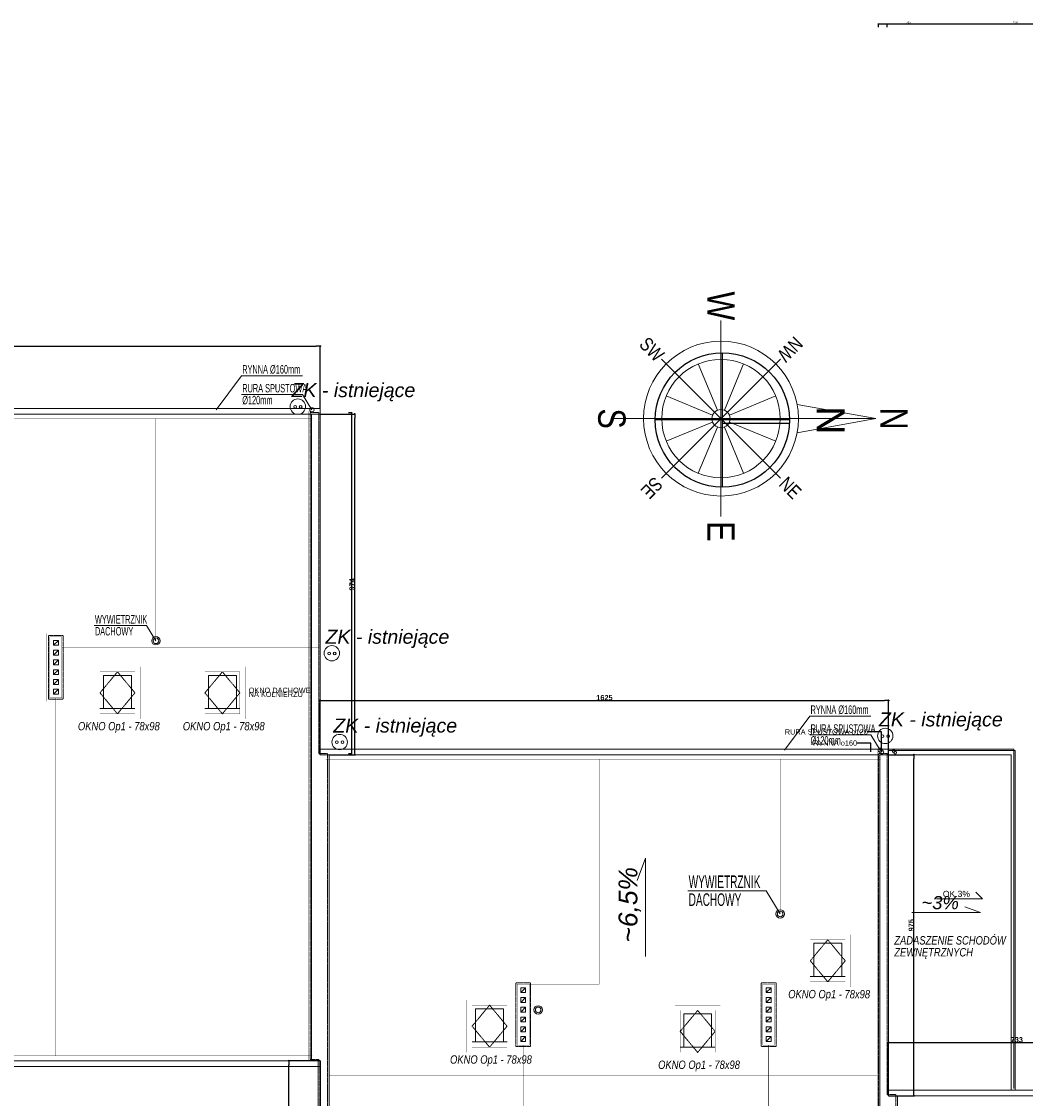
# Model space of a CAD drawing. Header units: millimetres. Extents: x 183299 to 1018155, y -286688 to 171278.
# Tile 3 of 100: x 240372 to 269078, y -95153 to -64364. Entities that reach past the tile are written whole.
import ezdxf
from ezdxf.enums import TextEntityAlignment as Align

# ---------------------------------------------------------------- set-up
doc = ezdxf.new("R2010")
doc.units = ezdxf.units.MM
doc.header["$MEASUREMENT"] = 0
doc.linetypes.add('DASHED', pattern=[0.75, 0.5, -0.25])
for name, color, linetype, lineweight in [('AA_HATCH', 251, 'Continuous', 0), ('AA_OPIS', 251, 'Continuous', 0), ('AA_WIDOK', 254, 'Continuous', 0), ('AP hath', 45, 'Continuous', 0), ('AP hath widok ciemniejszy', 252, 'Continuous', 0), ('AP opis', 51, 'Continuous', 13), ('AP wymiary', 40, 'Continuous', 0), ('E-ODGROMOWA', 5, 'Continuous', 25), ('grzejniki_Nr_Pióra__1', 7, 'Continuous', 13), ('inwentaryzacja_opisy_Nr_Pióra__20', 1, 'Continuous', 0), ('inwentaryzacja_sciany_Nr_Pióra__1', 7, 'Continuous', 13), ('Konstrukcja - Dach_Nr_Pióra__1', 7, 'Continuous', 13), ('Konstrukcja - Dach_Nr_Pióra__20', 1, 'Continuous', 0)]:
    doc.layers.add(name, color=color, linetype=linetype, lineweight=lineweight)
for name, color, linetype in [('EL-rozdzielnice', 5, 'Continuous'), ('ELEKTRYKA', 5, 'Continuous'), ('inwentaryzacja_wyposazenie_sanitarne', 7, 'Continuous'), ('Wymiarowanie - Ogólne', 7, 'Continuous')]:
    doc.layers.add(name, color=color, linetype=linetype)
doc.styles.add('arial', font='ariali.ttf', dxfattribs={"height": 10})
doc.styles.add('DIM07', font='romans.shx', dxfattribs={"width": 0.7})
doc.styles.add('Dimensions', font='arial.ttf', dxfattribs={"width": 0.8})
doc.styles.add('GENERATED_STYLE_1', font='arial.ttf')
doc.styles.add('GENERATED_STYLE_2', font='arialbd.ttf')
doc.dimstyles.new('arch100', dxfattribs={"dimscale": 2, "dimtxt": 24, "dimasz": 15, "dimexe": 5, "dimexo": 20, "dimgap": 4, "dimtad": 1, "dimdec": 1, "dimrnd": 0.5, "dimdsep": 46, "dimtxsty": 'Dimensions', "dimblk": 'ARCHTICK', "dimcen": 2.5, "dimazin": 0, "dimtfac": 1, "dimtdec": 1, "dimtmove": 1, "dimatfit": 3, "dimldrblk": 'NONE', "dimfxl": 50, "dimfxlon": 1, "dimarcsym": 0})
doc.dimstyles.new('GENERATED_STYLE__1', dxfattribs={"dimtxt": 150, "dimasz": 114, "dimexe": 0.18, "dimexo": 0, "dimgap": 0.09, "dimtad": 1, "dimtih": 1, "dimtoh": 1, "dimdec": 0, "dimlfac": 0.1, "dimzin": 0, "dimdsep": 46, "dimtxsty": 'GENERATED_STYLE_2', "dimblk": 'ARROWHEAD_11', "dimblk1": 'ARROWHEAD_11', "dimblk2": 'ARROWHEAD_11', "dimcen": 0.09, "dimclrd": 256, "dimclre": 256, "dimclrt": 256, "dimazin": 0, "dimtfac": 1, "dimtdec": 4, "dimtmove": 0, "dimatfit": 3, "dimfxl": 1, "dimtolj": 1, "dimtzin": 0, "dimarcsym": 0})
doc.dimstyles.new('GENERATED_STYLE__2', dxfattribs={"dimtxt": 150, "dimasz": 114, "dimexe": 0.18, "dimexo": 0, "dimgap": 0.09, "dimtad": 1, "dimdec": 0, "dimlfac": 0.1, "dimzin": 0, "dimdsep": 46, "dimtxsty": 'GENERATED_STYLE_2', "dimblk": 'ARROWHEAD_11', "dimblk1": 'ARROWHEAD_11', "dimblk2": 'ARROWHEAD_11', "dimcen": 0.09, "dimclrd": 256, "dimclre": 256, "dimclrt": 256, "dimazin": 0, "dimtfac": 1, "dimtdec": 4, "dimtmove": 0, "dimatfit": 3, "dimfxl": 1, "dimtolj": 1, "dimtzin": 0, "dimarcsym": 0})
doc.dimstyles.new('GENERATED_STYLE__4', dxfattribs={"dimtxt": 0.18, "dimasz": 91.2, "dimexe": 0.18, "dimexo": 0.0625, "dimgap": 0.09, "dimtad": 0, "dimtih": 1, "dimtoh": 1, "dimdec": 4, "dimzin": 0, "dimdsep": 46, "dimcen": 0.09, "dimadec": 0, "dimazin": 0, "dimtfac": 1, "dimtdec": 4, "dimtmove": 0, "dimatfit": 3, "dimldrblk": 'ARROWHEAD_5', "dimfxl": 1, "dimtolj": 1, "dimtzin": 0, "dimarcsym": 0})

# ---------------------------------------------------------------- blocks, each defined once
blk = doc.blocks.new('Symbol północy 12_287_2', base_point=(260412, -75756))
at = {"layer": 'inwentaryzacja_wyposazenie_sanitarne', "linetype": 'Continuous'}
for p, q in [((260412, -77676), (260412, -73835)), ((262332, -75756), (258491, -75756)), ((260412, -75842), (262330, -75842))]:
    blk.add_line(p, q, dxfattribs=at)
blk.add_circle((260412, -75756), 1920, dxfattribs=at)
at = {"layer": 'inwentaryzacja_wyposazenie_sanitarne', "linetype": 'Continuous', "style": 'GENERATED_STYLE_1'}
blk.add_attdef('txt', text='', height=800, rotation=-90, dxfattribs=at).set_placement((262870, -75361), align=Align.BOTTOM_LEFT)
blk = doc.blocks.new('ARROWHEAD_11')
at = {"linetype": 'Continuous'}
blk.add_line((0, 0), (-1, 0), dxfattribs=at)
at = {"linetype": 'Continuous', "const_width": 0.25, "flags": 128}
blk.add_lwpolyline([(-0.125, 0, 1), (0.125, 0, 1)], format="xyb", close=True, dxfattribs=at)
blk = doc.blocks.new('*D782')
at = {"layer": 'Defpoints', "color": 0}
for p in [(230485, -94076), (248915, -94076), (248915, -95944)]:
    blk.add_point(p, dxfattribs=at)
at = {"layer": 'Wymiarowanie - Ogólne', "linetype": 'Continuous', "lineweight": -2}
for p, q in [((230485, -94076), (230485, -95945)), ((248915, -94076), (248915, -95945)), ((230599, -95944), (248801, -95944))]:
    blk.add_line(p, q, dxfattribs=at)
at = {"layer": 'Wymiarowanie - Ogólne', "lineweight": -2, "xscale": 114, "yscale": 114, "zscale": 114, "rotation": 180}
blk.add_blockref('ARROWHEAD_11', (230485, -95944), dxfattribs=at)
at = {"layer": 'Wymiarowanie - Ogólne', "lineweight": -2, "xscale": 114, "yscale": 114, "zscale": 114}
blk.add_blockref('ARROWHEAD_11', (248915, -95944), dxfattribs=at)
at = {"layer": 'Wymiarowanie - Ogólne', "insert": (239700, -95868), "char_height": 150, "attachment_point": 5, "style": 'GENERATED_STYLE_2'}
blk.add_mtext('\\A1;1843', dxfattribs=at)
blk = doc.blocks.new('*D786')
at = {"layer": 'Defpoints', "color": 0}
for p in [(248915, -75586), (249899, -75586), (249165, -85326)]:
    blk.add_point(p, dxfattribs=at)
at = {"layer": 'Wymiarowanie - Ogólne', "linetype": 'Continuous', "lineweight": -2}
for p, q in [((248915, -75586), (249899, -75586)), ((249899, -85212), (249899, -75700)), ((249165, -85326), (249899, -85326))]:
    blk.add_line(p, q, dxfattribs=at)
at = {"layer": 'Wymiarowanie - Ogólne', "lineweight": -2, "xscale": 114, "yscale": 114, "zscale": 114}
for p, rotation in [((249899, -75586), 90), ((249899, -85326), 270)]:
    blk.add_blockref('ARROWHEAD_11', p, dxfattribs=dict(at, rotation=rotation))
at = {"layer": 'Wymiarowanie - Ogólne', "insert": (249822, -80456), "char_height": 150, "attachment_point": 5, "rotation": 90, "style": 'GENERATED_STYLE_2'}
blk.add_mtext('\\A1;974', dxfattribs=at)
blk = doc.blocks.new('*D787')
at = {"layer": 'Defpoints', "color": 0}
for p in [(265165, -85326), (265888, -85326), (265165, -95076)]:
    blk.add_point(p, dxfattribs=at)
at = {"layer": 'Wymiarowanie - Ogólne', "linetype": 'Continuous', "lineweight": -2}
for p, q in [((265165, -85326), (265888, -85326)), ((265888, -94962), (265888, -85440)), ((265165, -95076), (265888, -95076))]:
    blk.add_line(p, q, dxfattribs=at)
at = {"layer": 'Wymiarowanie - Ogólne', "lineweight": -2, "xscale": 114, "yscale": 114, "zscale": 114}
for p, rotation in [((265888, -85326), 90), ((265888, -95076), 270)]:
    blk.add_blockref('ARROWHEAD_11', p, dxfattribs=dict(at, rotation=rotation))
at = {"layer": 'Wymiarowanie - Ogólne', "insert": (265811, -90201), "char_height": 150, "attachment_point": 5, "rotation": 90, "style": 'GENERATED_STYLE_2'}
blk.add_mtext('\\A1;975', dxfattribs=at)
blk = doc.blocks.new('*D789')
at = {"layer": 'Defpoints', "color": 0}
for p in [(248017, -94076), (248915, -94076), (248915, -103726)]:
    blk.add_point(p, dxfattribs=at)
at = {"layer": 'Wymiarowanie - Ogólne', "linetype": 'Continuous', "lineweight": -2}
for p, q in [((248915, -94076), (248017, -94076)), ((248017, -103612), (248017, -94190)), ((248915, -103726), (248017, -103726))]:
    blk.add_line(p, q, dxfattribs=at)
at = {"layer": 'Wymiarowanie - Ogólne', "lineweight": -2, "xscale": 114, "yscale": 114, "zscale": 114}
for p, rotation in [((248017, -94076), 90), ((248017, -103726), 270)]:
    blk.add_blockref('ARROWHEAD_11', p, dxfattribs=dict(at, rotation=rotation))
at = {"layer": 'Wymiarowanie - Ogólne', "insert": (247940, -98901), "char_height": 150, "attachment_point": 5, "rotation": 90, "style": 'GENERATED_STYLE_2'}
blk.add_mtext('\\A1;965', dxfattribs=at)
blk = doc.blocks.new('*D792')
at = {"layer": 'Defpoints', "color": 0}
for p in [(248915, -73646), (248915, -75426), (230485, -75586)]:
    blk.add_point(p, dxfattribs=at)
at = {"layer": 'Wymiarowanie - Ogólne', "linetype": 'Continuous', "lineweight": -2}
for p, q in [((230485, -75586), (230485, -73646)), ((230599, -73646), (248801, -73646)), ((248915, -75426), (248915, -73646))]:
    blk.add_line(p, q, dxfattribs=at)
at = {"layer": 'Wymiarowanie - Ogólne', "lineweight": -2, "xscale": 114, "yscale": 114, "zscale": 114, "rotation": 180}
blk.add_blockref('ARROWHEAD_11', (230485, -73646), dxfattribs=at)
at = {"layer": 'Wymiarowanie - Ogólne', "lineweight": -2, "xscale": 114, "yscale": 114, "zscale": 114}
blk.add_blockref('ARROWHEAD_11', (248915, -73646), dxfattribs=at)
at = {"layer": 'Wymiarowanie - Ogólne', "insert": (239700, -73569), "char_height": 150, "attachment_point": 5, "style": 'GENERATED_STYLE_2'}
blk.add_mtext('\\A1;1843', dxfattribs=at)
blk = doc.blocks.new('*D793')
at = {"layer": 'Defpoints', "color": 0}
for p in [(265165, -83772), (248915, -85326), (265165, -85326)]:
    blk.add_point(p, dxfattribs=at)
at = {"layer": 'Wymiarowanie - Ogólne', "linetype": 'Continuous', "lineweight": -2}
for p, q in [((248915, -85326), (248915, -83772)), ((249029, -83772), (265051, -83772)), ((265165, -85326), (265165, -83772))]:
    blk.add_line(p, q, dxfattribs=at)
at = {"layer": 'Wymiarowanie - Ogólne', "lineweight": -2, "xscale": 114, "yscale": 114, "zscale": 114, "rotation": 180}
blk.add_blockref('ARROWHEAD_11', (248915, -83772), dxfattribs=at)
at = {"layer": 'Wymiarowanie - Ogólne', "lineweight": -2, "xscale": 114, "yscale": 114, "zscale": 114}
blk.add_blockref('ARROWHEAD_11', (265165, -83772), dxfattribs=at)
at = {"layer": 'Wymiarowanie - Ogólne', "insert": (257040, -83695), "char_height": 150, "attachment_point": 5, "style": 'GENERATED_STYLE_2'}
blk.add_mtext('\\A1;1625', dxfattribs=at)
blk = doc.blocks.new('*D794')
at = {"layer": 'Defpoints', "color": 0}
for p in [(272495, -93552), (265165, -95076), (272495, -95076)]:
    blk.add_point(p, dxfattribs=at)
at = {"layer": 'Wymiarowanie - Ogólne', "linetype": 'Continuous', "lineweight": -2}
for p, q in [((265165, -95076), (265165, -93552)), ((265279, -93552), (272381, -93552)), ((272495, -95076), (272495, -93552))]:
    blk.add_line(p, q, dxfattribs=at)
at = {"layer": 'Wymiarowanie - Ogólne', "lineweight": -2, "xscale": 114, "yscale": 114, "zscale": 114, "rotation": 180}
blk.add_blockref('ARROWHEAD_11', (265165, -93552), dxfattribs=at)
at = {"layer": 'Wymiarowanie - Ogólne', "lineweight": -2, "xscale": 114, "yscale": 114, "zscale": 114}
blk.add_blockref('ARROWHEAD_11', (272495, -93552), dxfattribs=at)
at = {"layer": 'Wymiarowanie - Ogólne', "insert": (268830, -93475), "char_height": 150, "attachment_point": 5, "style": 'GENERATED_STYLE_2'}
blk.add_mtext('\\A1;733', dxfattribs=at)
blk = doc.blocks.new('ARROWHEAD_5')
at = {"linetype": 'Continuous'}
blk.add_line((0, 0), (-1, 0), dxfattribs=at)
blk.add_solid([(-1, 0.2679), (0, 0), (-1, -0.2679), (-1, 0.2679)], dxfattribs=at)
blk = doc.blocks.new('Op1')
at = {"layer": 'AA_OPIS', "linetype": 'DASHED', "ltscale": 0.5}
blk.add_lwpolyline([(65, 135), (15, 75), (65, 15), (115, 75), (65, 135)], dxfattribs=at)
at = {"layer": 'AA_WIDOK', "const_width": 0.3}
blk.add_lwpolyline([(0, 0), (130, 0), (130, 150), (0, 150)], close=True, dxfattribs=at)
blk.add_lwpolyline([(15, 15), (115, 15), (115, 135), (15, 135), (15, 15)], dxfattribs=at)
at = {"layer": 'AA_WIDOK'}
for points in [[(105, 125), (25, 125)], [(25, 125), (25, 30)], [(105, 30), (105, 125)], [(15, 30), (115, 30)]]:
    blk.add_lwpolyline(points, dxfattribs=at)
at = {"layer": 'AA_OPIS', "insert": (68.9, -8.3), "char_height": 24, "width": 450, "attachment_point": 2, "style": 'arial'}
blk.add_mtext('{\\W0.8;OKNO Op1 - 78x98}', dxfattribs=at)
blk = doc.blocks.new('róża wiatrów')
at = {"layer": 'AP hath'}
for p, q in [((-2.85, 6.88), (-18.51, 44.69)), ((2.85, 6.88), (18.51, 44.69)), ((-44.69, 18.51), (-6.88, 2.85)), ((6.88, 2.85), (44.69, 18.51)), ((-44.69, -18.51), (-6.88, -2.85)), ((-18.51, -44.69), (-2.85, -6.88)), ((18.51, -44.69), (2.85, -6.88)), ((6.88, -2.85), (44.69, -18.51))]:
    blk.add_line(p, q, dxfattribs=at)
blk.add_circle((0, 0), 48.37, dxfattribs=at)
at = {"layer": 'AP opis'}
for p, q in [((0, 126.51), (-11.59, 62.19)), ((0, -89.3), (0, 126.51)), ((0, 126.51), (11.59, 62.19)), ((-48.68, 48.68), (48.68, -48.68)), ((-48.68, -48.68), (48.68, 48.68)), ((-80, 0), (80, 0))]:
    blk.add_line(p, q, dxfattribs=at)
at = {"layer": 'AP opis', "ltscale": 0.5}
for q in [(80, 0), (68.84, 0)]:
    blk.add_line((63.26, 0), q, dxfattribs=at)
at = {"layer": 'AP opis'}
for radius in [63.26, 7.44]:
    blk.add_circle((0, 0), radius, dxfattribs=at)
at = {"layer": 'AP opis', "char_height": 22.33, "attachment_point": 5, "style": 'Dimensions'}
for s, insert in [('N', (0, 141.4)), ('W', (-92.09, 0)), ('E', (92.09, 0)), ('S', (0, -89.3))]:
    blk.add_mtext(s, dxfattribs=dict(at, insert=insert))
at = {"layer": 'AP opis', "char_height": 11.163, "attachment_point": 5, "style": 'Dimensions'}
for s, insert, rotation in [('NW', (-56.57, 56.57), 315), ('NE', (56.57, 56.57), 45), ('SW', (-56.57, -56.57), 45), ('SE', (56.57, -56.57), 315)]:
    blk.add_mtext(s, dxfattribs=dict(at, insert=insert, rotation=rotation))
blk = doc.blocks.new('_ARCHTICK')
at = {"color": 0, "linetype": 'ByBlock', "ltscale": 0.1, "const_width": 0.15}
blk.add_lwpolyline([(-0.5, -0.5), (0.5, 0.5)], dxfattribs=at)
blk = doc.blocks.new('*D7936')
at = {"layer": 'AP wymiary', "color": 0, "lineweight": -2}
for p, q in [((213117, -94036), (213007, -94036)), ((213017, -94036), (213017, -103686)), ((213117, -103686), (213007, -103686))]:
    blk.add_line(p, q, dxfattribs=at)
at = {"layer": 'Defpoints', "color": 0}
for p in [(230695, -94036), (213017, -103686), (248875, -103686)]:
    blk.add_point(p, dxfattribs=at)
at = {"layer": 'AP wymiary', "color": 0, "lineweight": -2, "xscale": 30, "yscale": 30, "zscale": 30}
for p, rotation in [((213017, -94036), 90), ((213017, -103686), 270)]:
    blk.add_blockref('_ARCHTICK', p, dxfattribs=dict(at, rotation=rotation))
at = {"layer": 'AP wymiary', "color": 0, "ltscale": 0.01, "insert": (212985, -98861), "char_height": 48, "attachment_point": 5, "rotation": 90, "style": 'Dimensions'}
blk.add_mtext('9650', dxfattribs=at)
blk = doc.blocks.new('_None')
blk = doc.blocks.new('*D7945')
at = {"layer": 'AP wymiary', "color": 0, "lineweight": -2}
for p, q in [((264875, -64528), (264875, -64418)), ((264875, -64428), (265125, -64428)), ((265125, -64528), (265125, -64418)), ((265125, -64428), (265784, -64428))]:
    blk.add_line(p, q, dxfattribs=at)
at = {"layer": 'Defpoints', "color": 0}
for p in [(265125, -64428), (264875, -85286), (265125, -85286)]:
    blk.add_point(p, dxfattribs=at)
at = {"layer": 'AP wymiary', "color": 0, "lineweight": -2, "xscale": 30, "yscale": 30, "zscale": 30, "rotation": 180}
blk.add_blockref('_ARCHTICK', (264875, -64428), dxfattribs=at)
at = {"layer": 'AP wymiary', "color": 0, "lineweight": -2, "xscale": 30, "yscale": 30, "zscale": 30}
blk.add_blockref('_ARCHTICK', (265125, -64428), dxfattribs=at)
at = {"layer": 'AP wymiary', "color": 0, "ltscale": 0.01, "insert": (265733, -64396), "char_height": 48, "attachment_point": 5, "style": 'Dimensions'}
blk.add_mtext('250', dxfattribs=at)
blk = doc.blocks.new('*D7946')
at = {"layer": 'AP wymiary', "color": 0, "lineweight": -2}
for p, q in [((265125, -64528), (265125, -64418)), ((265125, -64428), (272455, -64428)), ((272455, -64528), (272455, -64418))]:
    blk.add_line(p, q, dxfattribs=at)
at = {"layer": 'Defpoints', "color": 0}
for p in [(272455, -64428), (272455, -64630), (265125, -85286)]:
    blk.add_point(p, dxfattribs=at)
at = {"layer": 'AP wymiary', "color": 0, "lineweight": -2, "xscale": 30, "yscale": 30, "zscale": 30, "rotation": 180}
blk.add_blockref('_ARCHTICK', (265125, -64428), dxfattribs=at)
at = {"layer": 'AP wymiary', "color": 0, "lineweight": -2, "xscale": 30, "yscale": 30, "zscale": 30}
blk.add_blockref('_ARCHTICK', (272455, -64428), dxfattribs=at)
at = {"layer": 'AP wymiary', "color": 0, "ltscale": 0.01, "insert": (268790, -64396), "char_height": 48, "attachment_point": 5, "style": 'Dimensions'}
blk.add_mtext('7330', dxfattribs=at)
blk = doc.blocks.new('*D7956')
at = {"layer": 'AP wymiary', "color": 0, "lineweight": -2}
for p, q in [((249718, -75546), (249828, -75546)), ((249818, -85286), (249818, -75546)), ((249718, -85286), (249828, -85286))]:
    blk.add_line(p, q, dxfattribs=at)
at = {"layer": 'Defpoints', "color": 0}
for p in [(248875, -75546), (249818, -75546), (248875, -85286)]:
    blk.add_point(p, dxfattribs=at)
at = {"layer": 'AP wymiary', "color": 0, "lineweight": -2, "xscale": 30, "yscale": 30, "zscale": 30}
for p, rotation in [((249818, -75546), 90), ((249818, -85286), 270)]:
    blk.add_blockref('_ARCHTICK', p, dxfattribs=dict(at, rotation=rotation))
at = {"layer": 'AP wymiary', "color": 0, "ltscale": 0.01, "insert": (249785, -80416), "char_height": 48, "attachment_point": 5, "rotation": 90, "style": 'Dimensions'}
blk.add_mtext('9740', dxfattribs=at)
blk = doc.blocks.new('*D7957')
at = {"layer": 'AP wymiary', "color": 0, "lineweight": -2}
for p, q in [((269393, -85286), (269503, -85286)), ((269493, -95036), (269493, -85286)), ((269393, -95036), (269503, -95036))]:
    blk.add_line(p, q, dxfattribs=at)
at = {"layer": 'Defpoints', "color": 0}
for p in [(265125, -85286), (269493, -85286), (265125, -95036)]:
    blk.add_point(p, dxfattribs=at)
at = {"layer": 'AP wymiary', "color": 0, "lineweight": -2, "xscale": 30, "yscale": 30, "zscale": 30}
for p, rotation in [((269493, -85286), 90), ((269493, -95036), 270)]:
    blk.add_blockref('_ARCHTICK', p, dxfattribs=dict(at, rotation=rotation))
at = {"layer": 'AP wymiary', "color": 0, "ltscale": 0.01, "insert": (269461, -90161), "char_height": 48, "attachment_point": 5, "rotation": 90, "style": 'Dimensions'}
blk.add_mtext('9750', dxfattribs=at)

msp = doc.modelspace()

# ---------------------------------------------------------------- linework, layer by layer
at = {"layer": 'AA_HATCH'}
for points in [[(241285.05466, -82055.76422), (241425.05466, -82055.76422), (241425.05466, -82195.76422), (241285.05466, -82195.76422)], [(241285.05466, -82335.76422), (241425.05466, -82335.76422), (241425.05466, -82475.76422), (241285.05466, -82475.76422)], [(241285.05466, -82615.76422), (241425.05466, -82615.76422), (241425.05466, -82755.76422), (241285.05466, -82755.76422)], [(241285.05466, -82895.76422), (241425.05466, -82895.76422), (241425.05466, -83035.76422), (241285.05466, -83035.76422)], [(241285.05466, -83175.76422), (241425.05466, -83175.76422), (241425.05466, -83315.76422), (241285.05466, -83315.76422)], [(241285.05466, -83455.76422), (241425.05466, -83455.76422), (241425.05466, -83595.76422), (241285.05466, -83595.76422)], [(254645.05466, -91985.76422), (254785.05466, -91985.76422), (254785.05466, -92125.76422), (254645.05466, -92125.76422)], [(261665.05466, -91985.76422), (261805.05466, -91985.76422), (261805.05466, -92125.76422), (261665.05466, -92125.76422)], [(254645.05466, -92265.76422), (254785.05466, -92265.76422), (254785.05466, -92405.76422), (254645.05466, -92405.76422)], [(261665.05466, -92265.76422), (261805.05466, -92265.76422), (261805.05466, -92405.76422), (261665.05466, -92405.76422)], [(254645.05466, -92545.76422), (254785.05466, -92545.76422), (254785.05466, -92685.76422), (254645.05466, -92685.76422)], [(261665.05466, -92545.76422), (261805.05466, -92545.76422), (261805.05466, -92685.76422), (261665.05466, -92685.76422)], [(254645.05466, -92825.76422), (254785.05466, -92825.76422), (254785.05466, -92965.76422), (254645.05466, -92965.76422)], [(261665.05466, -92825.76422), (261805.05466, -92825.76422), (261805.05466, -92965.76422), (261665.05466, -92965.76422)], [(254645.05466, -93105.76422), (254785.05466, -93105.76422), (254785.05466, -93245.76422), (254645.05466, -93245.76422)], [(261665.05466, -93105.76422), (261805.05466, -93105.76422), (261805.05466, -93245.76422), (261665.05466, -93245.76422)], [(254645.05466, -93385.76422), (254785.05466, -93385.76422), (254785.05466, -93525.76422), (254645.05466, -93525.76422)], [(261665.05466, -93385.76422), (261805.05466, -93385.76422), (261805.05466, -93525.76422), (261665.05466, -93525.76422)]]:
    msp.add_lwpolyline(points, close=True, dxfattribs=at)
for points in [[(241425.05466, -82055.76422), (241285.05466, -82195.76422)], [(241425.05466, -82335.76422), (241285.05466, -82475.76422)], [(241425.05466, -82615.76422), (241285.05466, -82755.76422)], [(241425.05466, -82895.76422), (241285.05466, -83035.76422)], [(241425.05466, -83175.76422), (241285.05466, -83315.76422)], [(241425.05466, -83455.76422), (241285.05466, -83595.76422)], [(254785.05466, -91985.76422), (254645.05466, -92125.76422)], [(261805.05466, -91985.76422), (261665.05466, -92125.76422)], [(254785.05466, -92265.76422), (254645.05466, -92405.76422)], [(261805.05466, -92265.76422), (261665.05466, -92405.76422)], [(254785.05466, -92545.76422), (254645.05466, -92685.76422)], [(261805.05466, -92545.76422), (261665.05466, -92685.76422)], [(254785.05466, -92825.76422), (254645.05466, -92965.76422)], [(261805.05466, -92825.76422), (261665.05466, -92965.76422)], [(254785.05466, -93105.76422), (254645.05466, -93245.76422)], [(261805.05466, -93105.76422), (261665.05466, -93245.76422)], [(254785.05466, -93385.76422), (254645.05466, -93525.76422)], [(261805.05466, -93385.76422), (261665.05466, -93525.76422)]]:
    msp.add_lwpolyline(points, dxfattribs=at)
at = {"layer": 'AA_OPIS'}
for points in [[(245940.40828, -75465.76422), (246665.18065, -74491.87544), (248409.75957, -74491.87544)], [(248675.05466, -75465.76422), (248409.75957, -75023.97806), (246665.18065, -75023.97806)], [(244214.53874, -82068.06943), (243949.24365, -81626.28328), (242452.39525, -81626.28328)], [(262190.40828, -85195.76422), (262915.18065, -84221.87544), (264659.75957, -84221.87544)], [(264925.05466, -85195.76422), (264659.75957, -84753.97806), (262915.18065, -84753.97806)], [(258210.85997, -91092.4024), (258210.85997, -88283.75417), (257973.42186, -88925.26103)], [(262064.2961, -89877.52396), (261666.35345, -89214.84473), (259421.08086, -89214.84473)], [(265825.32141, -89838.26486), (267791.37517, -89838.26486), (267342.32037, -89672.05818)]]:
    msp.add_lwpolyline(points, dxfattribs=at)
at = {"layer": 'AA_WIDOK', "const_width": 3}
for points in [[(230485.05466, -75375.76422), (248875.05466, -75375.76422), (248875.05466, -75505.76422)], [(248585.05466, -75535.76422), (230735.05466, -75535.76422)], [(230735.05466, -75545.76422), (248585.05466, -75545.76422)], [(230735.05466, -84710.76422), (248625.05466, -84710.76422)], [(265125.05466, -85115.76422), (248915.05466, -85115.76422)], [(264835.05466, -85275.76422), (249165.05466, -85275.76422)], [(265125.05466, -85245.76422), (265125.05466, -85115.76422)], [(264835.05466, -85285.76422), (249165.05466, -85285.76422)], [(265125.05466, -85285.76422), (268625.05466, -85285.76422)], [(268625.05466, -85285.76422), (268625.05466, -94865.76422)], [(230445.05466, -94205.76422), (248835.05466, -94205.76422)], [(230735.05466, -94035.76422), (248585.05466, -94035.76422)], [(249165.05466, -94485.76422), (264835.05466, -94485.76422)], [(272455.05466, -94865.76422), (265165.05466, -94865.76422)], [(272415.05466, -95025.76422), (265415.05466, -95025.76422)], [(272415.05466, -95035.76422), (265415.05466, -95035.76422)]]:
    msp.add_lwpolyline(points, dxfattribs=at)
at = {"layer": 'AA_WIDOK', "const_width": 5}
for points in [[(248585.05466, -75505.76422), (248915.05466, -75505.76422), (248915.05466, -85245.76422), (249165.05466, -85245.76422), (249165.05466, -103725.76422), (248835.05466, -103725.76422), (248835.05466, -94075.76422), (248585.05466, -94075.76422)], [(264835.05466, -103725.76422), (264835.05466, -85245.76422), (265165.05466, -85245.76422), (265165.05466, -94995.76422), (265415.05466, -94995.76422), (265415.05466, -113475.76422), (265085.05466, -113475.76422), (265085.05466, -103725.76422)]]:
    msp.add_lwpolyline(points, close=True, dxfattribs=at)
at = {"layer": 'AA_WIDOK', "linetype": 'DASHED'}
for points in [[(248625.05466, -75545.76422), (248875.05466, -75545.76422), (248875.05466, -85285.76422), (249125.05466, -85285.76422), (249125.05466, -103685.76422), (248875.05466, -103685.76422), (248875.05466, -94035.76422), (248625.05466, -94035.76422)], [(264875.05466, -103685.76422), (264875.05466, -85285.76422), (265125.05466, -85285.76422), (265125.05466, -95035.76422), (265375.05466, -95035.76422), (265375.05466, -113435.76422), (265125.05466, -113435.76422), (265125.05466, -103685.76422)]]:
    msp.add_lwpolyline(points, close=True, dxfattribs=at)
at = {"layer": 'AA_WIDOK', "linetype": 'Continuous', "const_width": 3}
for points in [[(241625.05466, -83795.76422), (241625.05466, -81855.76422), (241085.05466, -81855.76422), (241085.05466, -83795.76422)], [(254985.05466, -93725.76422), (254985.05466, -91785.76422), (254445.05466, -91785.76422), (254445.05466, -93725.76422)], [(262005.05466, -93725.76422), (262005.05466, -91785.76422), (261465.05466, -91785.76422), (261465.05466, -93725.76422)]]:
    msp.add_lwpolyline(points, close=True, dxfattribs=at)
at = {"layer": 'AA_WIDOK', "linetype": 'DASHED'}
for points in [[(241565.05466, -83735.76422), (241565.05466, -81915.76422), (241145.05466, -81915.76422), (241145.05466, -83735.76422), (241565.05466, -83735.76422)], [(254925.05466, -93665.76422), (254925.05466, -91845.76422), (254505.05466, -91845.76422), (254505.05466, -93665.76422), (254925.05466, -93665.76422)], [(261945.05466, -93665.76422), (261945.05466, -91845.76422), (261525.05466, -91845.76422), (261525.05466, -93665.76422), (261945.05466, -93665.76422)]]:
    msp.add_lwpolyline(points, dxfattribs=at)
at = {"layer": 'AA_WIDOK', "linetype": 'Continuous'}
for points in [[(265125.05466, -85165.76422), (268745.05466, -85165.76422)], [(268745.05466, -85165.76422), (268745.05466, -94865.76422)]]:
    msp.add_lwpolyline(points, dxfattribs=at)
msp.add_circle((248675.05466, -75465.76422), 60, dxfattribs=at)
at = {"layer": 'AA_WIDOK'}
for centre, radius in [((244214.53874, -82068.06943), 120), ((244214.53874, -82068.06943), 80), ((264925.05466, -85195.76422), 60), ((265309.2011, -85225.76422), 40), ((262064.2961, -89877.52396), 120), ((262064.2961, -89877.52396), 80), ((255144.48238, -92620.89655), 120), ((255144.48238, -92620.89655), 80)]:
    msp.add_circle(centre, radius, dxfattribs=at)
at = {"layer": 'E-ODGROMOWA', "const_width": 10}
for points in [[(227265.05466, -74065.76422), (229865.05466, -74065.76422), (229865.05466, -75715.76422), (248685.05466, -75715.76422)], [(244214.53874, -82068.06943), (244214.53874, -75715.76422)], [(241525.05466, -82255.76422), (248875.05466, -82255.76422)], [(241355.05466, -83695.76422), (241355.05466, -93935.76422)], [(264935.05466, -85455.76422), (249065.05466, -85455.76422)], [(254885.05466, -91885.76422), (256885.05466, -91885.76422), (256885.05466, -85455.76422)], [(262064.2961, -89877.52396), (262064.2961, -85455.76422)], [(254715.05466, -93625.76422), (254715.05466, -103515.76422)], [(261735.05466, -93625.76422), (261735.05466, -103515.76422)], [(230635.05466, -93935.76422), (248685.05466, -93935.76422)]]:
    msp.add_lwpolyline(points, dxfattribs=at)
for points in [[(241525.05466, -83695.76422), (241525.05466, -81955.76422), (241185.05466, -81955.76422), (241185.05466, -83695.76422)], [(254885.05466, -93625.76422), (254885.05466, -91885.76422), (254545.05466, -91885.76422), (254545.05466, -93625.76422)], [(261905.05466, -93625.76422), (261905.05466, -91885.76422), (261565.05466, -91885.76422), (261565.05466, -93625.76422)]]:
    msp.add_lwpolyline(points, close=True, dxfattribs=at)
at = {"layer": 'ELEKTRYKA', "linetype": 'Continuous', "lineweight": 15}
for centre, radius in [((248271.24889, -75373.49921), 219.99737), ((248193.63119, -75378.67436), 39.49286), ((248352.58997, -75378.67436), 39.49286), ((249243.51915, -82423.91257), 219.99737), ((249165.90145, -82429.08771), 39.49286), ((249324.86023, -82429.08771), 39.49286), ((265068.4026, -84787.75414), 219.99737), ((249467.54743, -84962.48372), 219.99737), ((249389.92973, -84967.65887), 39.49286), ((249548.88851, -84967.65887), 39.49286), ((264990.78491, -84792.92929), 39.49286), ((265149.74369, -84792.92929), 39.49286)]:
    msp.add_circle(centre, radius, dxfattribs=at)
at = {"layer": 'grzejniki_Nr_Pióra__1', "linetype": 'Continuous'}
for p, q in [((248915.05466, -75425.76422), (248915.05466, -85325.76422)), ((248665.05466, -94075.76422), (248665.05466, -75585.76422)), ((248665.05466, -75585.76422), (248915.05466, -75585.76422)), ((265165.05466, -85165.76422), (248915.05466, -85165.76422)), ((265165.05466, -85325.76422), (265165.05466, -85165.76422)), ((265165.05466, -85205.76422), (268785.05466, -85205.76422)), ((268785.05466, -85205.76422), (268785.05466, -94915.76422)), ((249165.05466, -85325.76422), (248915.05466, -85325.76422)), ((264915.05466, -85325.76422), (249165.05466, -85325.76422)), ((249165.05466, -103725.76422), (249165.05466, -85325.76422)), ((264915.05466, -103725.76422), (264915.05466, -85325.76422)), ((264915.05466, -85325.76422), (265165.05466, -85325.76422)), ((265165.05466, -85325.76422), (265165.05466, -95075.76422)), ((265165.05466, -85325.76422), (268665.05466, -85325.76422)), ((268665.05466, -85325.76422), (268665.05466, -94915.76422)), ((267846.99253, -89448.43759), (267657.95831, -89259.40336)), ((266533.40564, -89448.43759), (267846.99253, -89448.43759)), ((248915.05466, -94075.76422), (248665.05466, -94075.76422)), ((248915.05466, -103725.76422), (248915.05466, -94075.76422)), ((272495.05466, -94915.76422), (265165.05466, -94915.76422)), ((272495.05466, -95075.76422), (265165.05466, -95075.76422)), ((265165.05466, -95075.76422), (265415.05466, -95075.76422)), ((265415.05466, -95075.76422), (265415.05466, -113475.76422))]:
    msp.add_line(p, q, dxfattribs=at)
for centre, radius in [((264965.05466, -85245.76422), 60), ((265349.2011, -85265.76422), 40)]:
    msp.add_circle(centre, radius, dxfattribs=at)
at = {"layer": 'inwentaryzacja_sciany_Nr_Pióra__1', "linetype": 'Continuous'}
for p, q in [((230485.05466, -75425.76422), (248915.05466, -75425.76422)), ((230735.05466, -75585.76422), (248915.05466, -75585.76422)), ((230485.05466, -94075.76422), (248665.05466, -94075.76422)), ((230485.05466, -94235.76422), (248915.05466, -94235.76422))]:
    msp.add_line(p, q, dxfattribs=at)

# ---------------------------------------------------------------- block references
at = {"layer": 'AA_HATCH', "xscale": 10, "yscale": 10, "zscale": 10}
for p in [(242465.05466, -84305.96308), (245465.05466, -84305.96308), (262775.05466, -91967.17644), (253105.05466, -93835.76422), (259055.05466, -93985.76422)]:
    msp.add_blockref('Op1', p, dxfattribs=at)
at = {"layer": 'AP hath widok ciemniejszy', "xscale": 34.99999999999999, "yscale": 34.99999999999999, "zscale": 34.99999999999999, "rotation": 270.0000000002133}
msp.add_blockref('róża wiatrów', (260371.511, -75715.75696), dxfattribs=at)
at = {"layer": 'inwentaryzacja_wyposazenie_sanitarne', "linetype": 'Continuous'}
ref = msp.add_blockref('Symbol północy 12_287_2', (260411.511, -75755.75696), dxfattribs=at)
ref.add_attrib('txt', 'N', dxfattribs={"color": 104, "linetype": 'Continuous', "true_color": 0x029e21, "height": 800, "rotation": 270, "style": 'GENERATED_STYLE_1'}).set_placement((262869.79532, -75360.78367), align=Align.BOTTOM_LEFT)

# ---------------------------------------------------------------- texts
at = {"layer": 'AA_OPIS', "attachment_point": 7}
for s, insert, char_height, width, line_spacing_factor, style in [('{\\fArial Narrow|b0|i0|c238|p34;RYNNA\\fArial Narrow|b0|i0|c0|p34; \\fArial Narrow|b0|i0|c238|p34;%%C160mm}', (246682.62953, -74436.90379, 0), 240, 2268.8905964, 0.85, 'DIM07'), ('{\\fArial Narrow|b0|i0|c238|p34;RURA SPUSTOWA\\fArial Narrow|b0|i0|c0|p34; \\fArial Narrow|b0|i0|c238|p34;%%C120mm}', (246682.62953, -75315.77634, 0), 240, 2268.8905964, 0.85, 'DIM07'), ('{\\fArial Narrow|b0|i0|c238|p34;WYWIETRZNIK\\PDACHOWY}', (242469.84414, -81918.08156, 0), 240, 2268.8905964, 0.85, 'DIM07'), ('{\\fArial Narrow|b0|i0|c238|p34;RYNNA\\fArial Narrow|b0|i0|c0|p34; \\fArial Narrow|b0|i0|c238|p34;%%C160mm}', (262932.62953, -84166.90379, 0), 240, 2268.8905964, 0.85, 'DIM07'), ('{\\fArial Narrow|b0|i0|c238|p34;RURA SPUSTOWA\\fArial Narrow|b0|i0|c0|p34; \\fArial Narrow|b0|i0|c238|p34;%%C120mm}', (262932.62953, -85045.77634, 0), 240, 2268.8905964, 0.85, 'DIM07'), ('{\\fArial Narrow|b0|i0|c238|p34;WYWIETRZNIK\\PDACHOWY}', (259447.25419, -89652.54214, 0), 360, 3403.3358946, 0.85, 'DIM07'), ('~3%', (266102.67485, -89748.23988), 378, 2494.4976134, 0.857143, 'arial'), ('{\\W0.8;ZADASZENIE SCHODÓW\\PZEWNĘTRZNYCH}', (265326.92309, -91165.18084), 240, 5630.2490318, 0.85, 'arial')]:
    msp.add_mtext(s, dxfattribs=dict(at, insert=insert, char_height=char_height, width=width, line_spacing_factor=line_spacing_factor, style=style))
at = {"layer": 'AA_OPIS', "insert": (258082.25286, -90696.1832), "char_height": 540, "width": 3563.5680192, "attachment_point": 7, "rotation": 90, "line_spacing_factor": 0.857143, "style": 'arial'}
msp.add_mtext('~6,5%', dxfattribs=at)
at = {"layer": 'EL-rozdzielnice', "color": 1, "ltscale": 400, "style": 'arial'}
for p in [(248090.88837, -75101.65306), (249063.15862, -82152.06641), (264888.04208, -84515.90799), (249287.18691, -84690.63757)]:
    msp.add_text('ZK - istniejące', height=400, dxfattribs=at).set_placement(p)
at = {"layer": 'inwentaryzacja_opisy_Nr_Pióra__20', "linetype": 'Continuous', "insert": (267102.84476, -89305.66235), "char_height": 175, "attachment_point": 5, "style": 'GENERATED_STYLE_1'}
msp.add_mtext('{OK.3%}', dxfattribs=at)
at = {"layer": 'Konstrukcja - Dach_Nr_Pióra__20', "linetype": 'Continuous', "insert": (246867.45052, -83541.74926), "char_height": 150, "width": 1737.604142, "attachment_point": 4, "line_spacing_factor": 0.46425, "style": 'GENERATED_STYLE_1'}
msp.add_mtext('{OKNO DACHOWE\\PNA KOŁNIERZU}', dxfattribs=at)
at = {"layer": 'Konstrukcja - Dach_Nr_Pióra__20', "linetype": 'Continuous', "char_height": 150, "attachment_point": 6, "style": 'GENERATED_STYLE_1'}
for s, insert, width in [('{RURA SPUSTOWA o120}', (264571.73256, -84674.57077), 2297.1440226), ('{RYNNA o160}', (264263.40237, -84992.83797), 1216.4579107)]:
    msp.add_mtext(s, dxfattribs=dict(at, insert=insert, width=width))

# ---------------------------------------------------------------- dimensions: what is measured, and where the dimension line sits
at = {"layer": 'AP wymiary'}
dim = msp.add_linear_dim(base=(265125.05466, -64428.02004), p1=(264875.05466, -85285.76422), p2=(265125.05466, -85285.76422), dimstyle='arch100', dxfattribs=at)
dim.commit()
dim.dimension.update_dxf_attribs({"geometry": '*D7945', "text_midpoint": (265733.41529, -64428.02004), "dimtype": 160})
dim = msp.add_linear_dim(base=(272455.05466, -64428.02004), p1=(265125.05466, -85285.76422), p2=(272455.05466, -64629.96573), dimstyle='arch100', dxfattribs=at)
dim.commit()
dim.dimension.update_dxf_attribs({"geometry": '*D7946', "text_midpoint": (268790.05466, -64395.51604)})
for base, p1, p2, picture, middle in [((249817.60699, -75545.76422), (248875.05466, -85285.76422), (248875.05466, -75545.76422), '*D7956', (249785.10299, -80415.76422)), ((269493.07541, -85285.76422), (265125.05466, -95035.76422), (265125.05466, -85285.76422), '*D7957', (269460.57141, -90160.76422)), ((213017.29664, -103685.76422), (230695.05466, -94035.76422), (248875.05466, -103685.76422), '*D7936', (212984.79264, -98860.76422))]:
    dim = msp.add_linear_dim(base=base, p1=p1, p2=p2, angle=90, dimstyle='arch100', dxfattribs=at)
    dim.commit()
    dim.dimension.update_dxf_attribs({"geometry": picture, "text_midpoint": middle})
at = {"layer": 'Wymiarowanie - Ogólne', "linetype": 'Continuous'}
for base, p1, p2, picture, middle in [((248915.05466, -73646.23544), (230485.05466, -75585.76422), (248915.05466, -75425.76422), '*D792', (239700.05466, -73569.49544)), ((265165.05466, -83771.97655), (248915.05466, -85325.76422), (265165.05466, -85325.76422), '*D793', (257040.05466, -83695.38655)), ((272495.05466, -93551.83446), (265165.05466, -95075.76422), (272495.05466, -95075.76422), '*D794', (268830.05466, -93475.24446)), ((248915.05466, -95944.46501), (230485.05466, -94075.76422), (248915.05466, -94075.76422), '*D782', (239700.05466, -95867.72501))]:
    dim = msp.add_linear_dim(base=base, p1=p1, p2=p2, dimstyle='GENERATED_STYLE__1', dxfattribs=at)
    dim.commit()
    dim.dimension.update_dxf_attribs({"geometry": picture, "text_midpoint": middle})
for base, p1, p2, picture, middle in [((249899.06272, -75585.76422), (249165.05466, -85325.76422), (248915.05466, -75585.76422), '*D786', (249822.32272, -80455.76422)), ((265887.9759, -85325.76422), (265165.05466, -95075.76422), (265165.05466, -85325.76422), '*D787', (265811.2359, -90200.76422)), ((248017.19633, -94075.76422), (248915.05466, -103725.76422), (248915.05466, -94075.76422), '*D789', (247940.45633, -98900.76422))]:
    dim = msp.add_linear_dim(base=base, p1=p1, p2=p2, angle=90, dimstyle='GENERATED_STYLE__2', dxfattribs=at)
    dim.commit()
    dim.dimension.update_dxf_attribs({"geometry": picture, "text_midpoint": middle})

# ---------------------------------------------------------------- leaders
at = {"layer": 'Konstrukcja - Dach_Nr_Pióra__1', "linetype": 'Continuous', "annotation_type": 0, "has_hookline": 1, "hookline_direction": 1}
for points, text_width in [([(264965.05466, -85245.76422), (264965.05466, -84674.57077), (264571.82256, -84674.57077)], 1833.6), ([(264656.72447, -85245.76422), (264656.72447, -84992.83797), (264263.49237, -84992.83797)], 716.7)]:
    msp.add_leader(points, dimstyle='GENERATED_STYLE__4', dxfattribs=dict(at, text_width=text_width))

doc.saveas('drawing.dxf')
